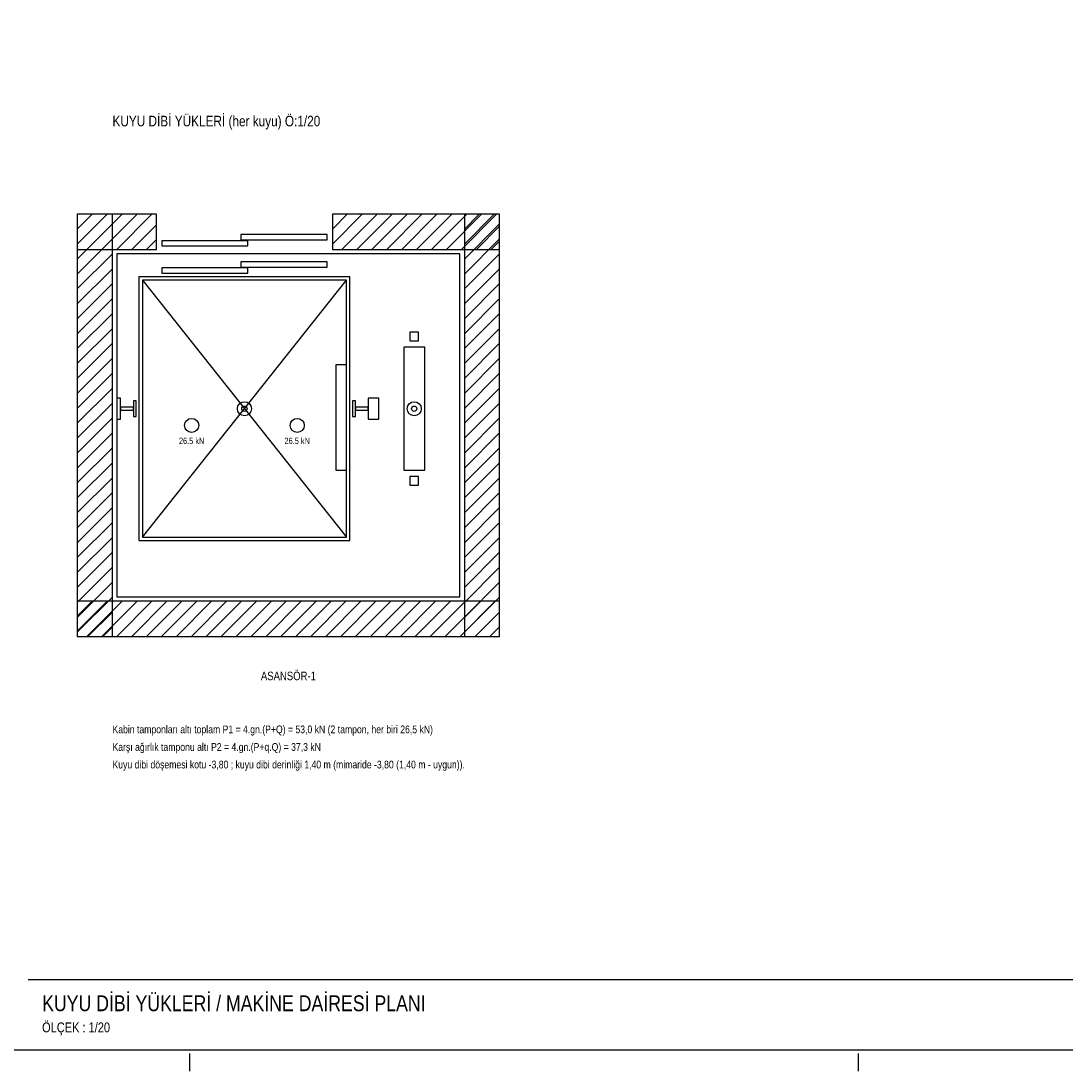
# Model space of a CAD drawing. Header units: centimetres. Extents: x 0 to 14595, y -30 to 2970.
# Tile 15 of 37: x 6510 to 7995, y -30 to 1462. Entities that reach past the tile are written whole.
import ezdxf
from ezdxf.enums import TextEntityAlignment as Align

# ---------------------------------------------------------------- set-up
doc = ezdxf.new("R2010")
doc.units = ezdxf.units.CM
doc.linetypes.add('CENTER', pattern=[40, 25, -5, 5, -5])
for name, color, linetype in [('ASN-ANTET', 4, 'CONTINUOUS'), ('ASN-BASLIK', 5, 'CONTINUOUS'), ('ASN-CERCEVE', 7, 'CONTINUOUS'), ('ASN-DUVAR', 7, 'CONTINUOUS'), ('ASN-EKSEN', 8, 'CENTER'), ('ASN-HALAT', 6, 'CONTINUOUS'), ('ASN-KA', 30, 'CONTINUOUS'), ('ASN-KABIN', 5, 'CONTINUOUS'), ('ASN-KAPI', 3, 'CONTINUOUS'), ('ASN-RAY', 1, 'CONTINUOUS'), ('ASN-SIVA', 8, 'CONTINUOUS'), ('ASN-TARAMA', 8, 'CONTINUOUS'), ('ASN-YAZI', 4, 'CONTINUOUS'), ('ASN-YUK', 1, 'CONTINUOUS')]:
    doc.layers.add(name, color=color, linetype=linetype)
doc.styles.get("Standard").update_dxf_attribs({"font": 'arial.ttf', "width": 0.8})

msp = doc.modelspace()

# ---------------------------------------------------------------- linework, layer by layer
at = {"layer": 'ASN-ANTET'}
msp.add_line((6520, 100), (9450, 100), dxfattribs=at)
at = {"layer": 'ASN-CERCEVE'}
for points in [[(0, 0), (14595, 0), (14595, 2970), (0, 2970)], [(100, 0), (14570, 0), (14570, 2970), (100, 2970)]]:
    msp.add_lwpolyline(points, close=True, dxfattribs=at)
at = {"layer": 'ASN-DUVAR'}
for points in [[(6590, 587.5), (6640, 587.5), (6640, 1187.5), (6590, 1187.5)], [(6590, 1137.5), (6702.5, 1137.5), (6702.5, 1187.5), (6590, 1187.5)], [(6952.5, 1137.5), (7190, 1137.5), (7190, 1187.5), (6952.5, 1187.5)], [(7140, 587.5), (7190, 587.5), (7190, 1187.5), (7140, 1187.5)], [(6590, 587.5), (7190, 587.5), (7190, 637.5), (6590, 637.5)]]:
    msp.add_lwpolyline(points, close=True, dxfattribs=at)
at = {"layer": 'ASN-EKSEN'}
for p, q in [((6750, -30), (6750, -5)), ((7700, -30), (7700, -5))]:
    msp.add_line(p, q, dxfattribs=at)
at = {"layer": 'ASN-HALAT'}
for centre, radius in [((6827.5, 911.2), 10), ((6827.5, 911.2), 3.75), ((7068.8, 911.2), 10), ((7068.8, 911.2), 3.75)]:
    msp.add_circle(centre, radius, dxfattribs=at)
at = {"layer": 'ASN-KA'}
msp.add_lwpolyline([(7053.8, 823.8), (7083.8, 823.8), (7083.8, 998.8), (7053.8, 998.8)], close=True, dxfattribs=at)
at = {"layer": 'ASN-KABIN'}
for p, q in [((6682.5, 728.8), (6972.5, 1093.8)), ((6682.5, 1093.8), (6972.5, 728.8))]:
    msp.add_line(p, q, dxfattribs=at)
for points in [[(6677.5, 723.8), (6977.5, 723.8), (6977.5, 1098.8), (6677.5, 1098.8)], [(6682.5, 728.8), (6972.5, 728.8), (6972.5, 1093.8), (6682.5, 1093.8)], [(6957.5, 823.8), (6972.5, 823.8), (6972.5, 973.8), (6957.5, 973.8)]]:
    msp.add_lwpolyline(points, close=True, dxfattribs=at)
at = {"layer": 'ASN-KAPI'}
for points in [[(6710, 1142.5), (6832.5, 1142.5), (6832.5, 1150), (6710, 1150)], [(6822.5, 1151.2), (6945, 1151.2), (6945, 1158.8), (6822.5, 1158.8)], [(6822.5, 1112.5), (6945, 1112.5), (6945, 1120), (6822.5, 1120)], [(6710, 1103.8), (6832.5, 1103.8), (6832.5, 1111.2), (6710, 1111.2)]]:
    msp.add_lwpolyline(points, close=True, dxfattribs=at)
at = {"layer": 'ASN-RAY'}
for points in [[(7062.5, 1007.5), (7075, 1007.5), (7075, 1020), (7062.5, 1020)], [(6646.2, 896.2), (6651.5, 896.2), (6651.5, 926.2), (6646.2, 926.2)], [(7003.5, 896.2), (7018.5, 896.2), (7018.5, 926.2), (7003.5, 926.2)], [(6651.5, 909.2), (6669.8, 909.2), (6669.8, 913.2), (6651.5, 913.2)], [(6669.8, 900.1), (6673.8, 900.1), (6673.8, 922.4), (6669.8, 922.4)], [(6981.2, 900.1), (6985.2, 900.1), (6985.2, 922.4), (6981.2, 922.4)], [(6985.2, 909.2), (7003.5, 909.2), (7003.5, 913.2), (6985.2, 913.2)], [(7062.5, 802.5), (7075, 802.5), (7075, 815), (7062.5, 815)]]:
    msp.add_lwpolyline(points, close=True, dxfattribs=at)
at = {"layer": 'ASN-SIVA'}
msp.add_lwpolyline([(6646.2, 643.8), (7133.8, 643.8), (7133.8, 1131.2), (6646.2, 1131.2)], close=True, dxfattribs=at)
at = {"layer": 'ASN-TARAMA'}
for p, q in [((6590, 1166.3), (6611.2, 1187.5)), ((6590, 1145.1), (6632.4, 1187.5)), ((6590, 1166.3), (6611.2, 1187.5)), ((6590, 1145.1), (6632.4, 1187.5)), ((6603.6, 1137.5), (6653.6, 1187.5)), ((6624.9, 1137.5), (6674.9, 1187.5)), ((6646.1, 1137.5), (6696.1, 1187.5)), ((6952.5, 1166.3), (6973.7, 1187.5)), ((6952.5, 1145.1), (6994.9, 1187.5)), ((6966.1, 1137.5), (7016.1, 1187.5)), ((6987.4, 1137.5), (7037.4, 1187.5)), ((7008.6, 1137.5), (7058.6, 1187.5)), ((7029.8, 1137.5), (7079.8, 1187.5)), ((7051, 1137.5), (7101, 1187.5)), ((7072.2, 1137.5), (7122.2, 1187.5)), ((7093.4, 1137.5), (7143.4, 1187.5)), ((7114.6, 1137.5), (7164.6, 1187.5)), ((7135.8, 1137.5), (7185.8, 1187.5)), ((7140, 1166.3), (7161.2, 1187.5)), ((7140, 1145.1), (7182.4, 1187.5)), ((6590, 1123.9), (6640, 1173.9)), ((6667.3, 1137.5), (6702.5, 1172.7)), ((7140, 1123.9), (7190, 1173.9)), ((7157.1, 1137.5), (7190, 1170.4)), ((6590, 1102.6), (6640, 1152.6)), ((6688.5, 1137.5), (6702.5, 1151.5)), ((7140, 1102.6), (7190, 1152.6)), ((7178.3, 1137.5), (7190, 1149.2)), ((6590, 1081.4), (6640, 1131.4)), ((7140, 1081.4), (7190, 1131.4)), ((6590, 1060.2), (6640, 1110.2)), ((7140, 1060.2), (7190, 1110.2)), ((6590, 1039), (6640, 1089)), ((7140, 1039), (7190, 1089)), ((6590, 1017.8), (6640, 1067.8)), ((7140, 1017.8), (7190, 1067.8)), ((6590, 996.6), (6640, 1046.6)), ((7140, 996.6), (7190, 1046.6)), ((6590, 975.4), (6640, 1025.4)), ((7140, 975.4), (7190, 1025.4)), ((6590, 954.2), (6640, 1004.2)), ((7140, 954.2), (7190, 1004.2)), ((6590, 932.9), (6640, 982.9)), ((7140, 932.9), (7190, 982.9)), ((6590, 911.7), (6640, 961.7)), ((7140, 911.7), (7190, 961.7)), ((6590, 890.5), (6640, 940.5)), ((7140, 890.5), (7190, 940.5)), ((6590, 869.3), (6640, 919.3)), ((7140, 869.3), (7190, 919.3)), ((6590, 848.1), (6640, 898.1)), ((7140, 848.1), (7190, 898.1)), ((6590, 826.9), (6640, 876.9)), ((7140, 826.9), (7190, 876.9)), ((6590, 805.7), (6640, 855.7)), ((7140, 805.7), (7190, 855.7)), ((6590, 784.5), (6640, 834.5)), ((7140, 784.5), (7190, 834.5)), ((6590, 763.2), (6640, 813.2)), ((7140, 763.2), (7190, 813.2)), ((6590, 742), (6640, 792)), ((7140, 742), (7190, 792)), ((6590, 720.8), (6640, 770.8)), ((7140, 720.8), (7190, 770.8)), ((6590, 699.6), (6640, 749.6)), ((7140, 699.6), (7190, 749.6)), ((6590, 678.4), (6640, 728.4)), ((7140, 678.4), (7190, 728.4)), ((6590, 657.2), (6640, 707.2)), ((7140, 657.2), (7190, 707.2)), ((6590, 636), (6640, 686)), ((7140, 636), (7190, 686)), ((6590, 614.7), (6640, 664.7)), ((7140, 614.7), (7190, 664.7)), ((6590, 593.5), (6640, 643.5)), ((7140, 593.5), (7190, 643.5)), ((6590, 616.3), (6611.2, 637.5)), ((6590, 595.1), (6632.4, 637.5)), ((6603.6, 587.5), (6653.6, 637.5)), ((6624.9, 587.5), (6674.9, 637.5)), ((6646.1, 587.5), (6696.1, 637.5)), ((6667.3, 587.5), (6717.3, 637.5)), ((6688.5, 587.5), (6738.5, 637.5)), ((6709.7, 587.5), (6759.7, 637.5)), ((6730.9, 587.5), (6780.9, 637.5)), ((6752.1, 587.5), (6802.1, 637.5)), ((6773.3, 587.5), (6823.3, 637.5)), ((6794.6, 587.5), (6844.6, 637.5)), ((6815.8, 587.5), (6865.8, 637.5)), ((6837, 587.5), (6887, 637.5)), ((6858.2, 587.5), (6908.2, 637.5)), ((6879.4, 587.5), (6929.4, 637.5)), ((6900.6, 587.5), (6950.6, 637.5)), ((6921.8, 587.5), (6971.8, 637.5)), ((6943, 587.5), (6993, 637.5)), ((6964.3, 587.5), (7014.3, 637.5)), ((6985.5, 587.5), (7035.5, 637.5)), ((7006.7, 587.5), (7056.7, 637.5)), ((7027.9, 587.5), (7077.9, 637.5)), ((7049.1, 587.5), (7099.1, 637.5)), ((7070.3, 587.5), (7120.3, 637.5)), ((7091.5, 587.5), (7141.5, 637.5)), ((7112.8, 587.5), (7162.8, 637.5)), ((7134, 587.5), (7184, 637.5)), ((6605.2, 587.5), (6640, 622.3)), ((7155.2, 587.5), (7190, 622.3)), ((7155.2, 587.5), (7190, 622.3)), ((6626.4, 587.5), (6640, 601.1)), ((7176.4, 587.5), (7190, 601.1)), ((7176.4, 587.5), (7190, 601.1))]:
    msp.add_line(p, q, dxfattribs=at)
at = {"layer": 'ASN-YUK'}
for centre in [(6752.5, 887.5), (6902.5, 887.5)]:
    msp.add_circle(centre, 10, dxfattribs=at)

# ---------------------------------------------------------------- texts
at = {"layer": 'ASN-ANTET', "width": 0.8}
msp.add_text('ÖLÇEK : 1/20', height=14, dxfattribs=at).set_placement((6540, 25))
at = {"layer": 'ASN-BASLIK', "width": 0.8}
for s, height, p in [('KUYU DİBİ YÜKLERİ (her kuyu) Ö:1/20', 15, (6640, 1312.5)), ('KUYU DİBİ YÜKLERİ / MAKİNE DAİRESİ PLANI', 22.5, (6540, 55))]:
    msp.add_text(s, height=height, dxfattribs=at).set_placement(p)
msp.add_text('ASANSÖR-1', height=12.1, dxfattribs=at).set_placement((6890, 537.5), align=Align.TOP_CENTER)
at = {"layer": 'ASN-YAZI', "width": 0.8}
for s, p in [('Kabin tamponları altı toplam P1 = 4.gn.(P+Q) = 53,0 kN (2 tampon, her biri 26,5 kN)', (6640, 450)), ('Karşı ağırlık tamponu altı P2 = 4.gn.(P+q.Q) = 37,3 kN', (6640, 425)), ('Kuyu dibi döşemesi kotu -3,80 ; kuyu dibi derinliği 1,40 m (mimaride -3,80 (1,40 m - uygun)).', (6640, 400))]:
    msp.add_text(s, height=11, dxfattribs=at).set_placement(p)
at = {"layer": 'ASN-YUK', "width": 0.8}
for p in [(6752.5, 870), (6902.5, 870)]:
    msp.add_text('26.5 kN', height=9, dxfattribs=at).set_placement(p, align=Align.TOP_CENTER)

doc.saveas('drawing.dxf')
